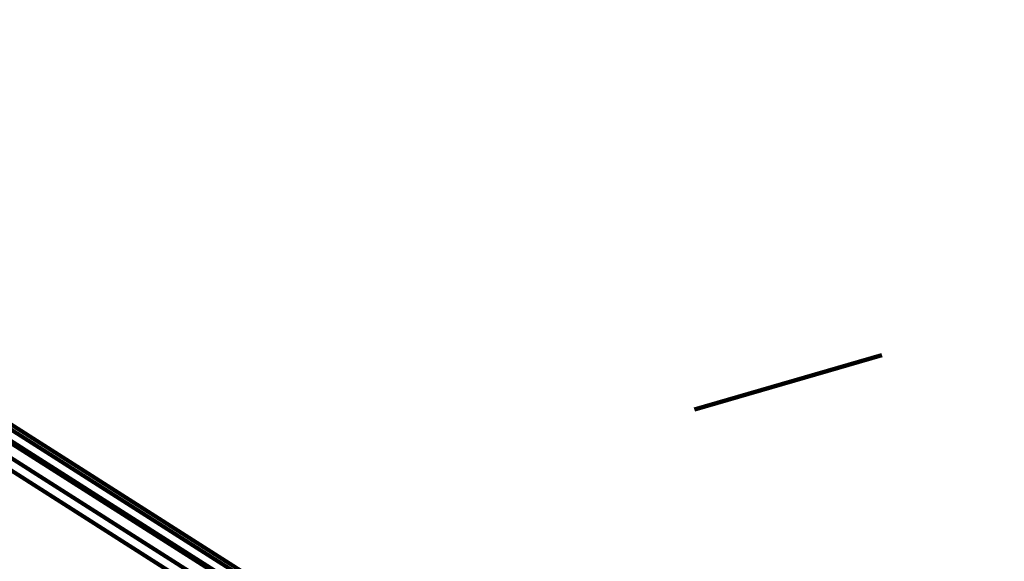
# Model space of a CAD drawing. Extents: x 1160024 to 2574774, y 200346 to 1150377.
# Tile 111 of 118: x 2479470 to 2482675, y 370059 to 371823. Entities that reach past the tile are written whole.
import ezdxf

# ---------------------------------------------------------------- set-up
doc = ezdxf.new("R2010")
doc.units = 0
doc.header["$MEASUREMENT"] = 0
doc.layers.add('Prop Drainage Structure Scour Hole Detail CELL', color=9, linetype='Continuous', lineweight=30)
doc.layers.add('Typical Terminator CELL', color=7, linetype='Continuous', lineweight=0)
doc.layers.add('Scratch_Level_3', color=1, linetype='Continuous', lineweight=0, plot=False)
doc.styles.add('Style-GEOMETRICFUTURA_211_M_L', font='GEOMETRICFUTURA_211_M_L.shx')
doc.dimstyles.new('erosion_control', dxfattribs={"dimtxt": 4.99999, "dimasz": 9.99998, "dimexe": 2.499995, "dimexo": 2.499995, "dimgap": 2.499995, "dimtad": 0, "dimtih": 1, "dimtoh": 1, "dimzin": 3, "dimdsep": 46, "dimtxsty": 'Style-GEOMETRICFUTURA_211_M_L', "dimcen": 0.09, "dimaunit": 1, "dimadec": 4, "dimazin": 3, "dimtfac": 1, "dimtofl": 0, "dimtmove": 0, "dimatfit": 1, "dimfxl": 1, "dimtzin": 3, "dimlwd": 106, "dimarcsym": 0})

# ---------------------------------------------------------------- blocks, each defined once
blk = doc.blocks.new('TERMINATOR_0.5')
at = {"color": 1, "linetype": 'Continuous', "lineweight": 0}
blk.add_line((0, 0), (-0.99, -0.12), dxfattribs=at)
blk = doc.blocks.new('PROP DRAINAGE STRUCTURE SCOUR HOLE DETAIL')
at = {"layer": 'Prop Drainage Structure Scour Hole Detail CELL', "lineweight": 13, "annotation_type": 0, "has_hookline": 1, "horizontal_direction": (0.160147, 0.987093, 0)}
for points, hookline_direction, text_width in [([(148.5, 41.9), (574865.3, 1339925.8)], 0, 36.4), ([(107.4, 42.5), (574927, 1339896.7)], 1, 61.9), ([(116.2, 46.6), (574887.5, 1339876)], 0, 7.61), ([(165.8, 46.5), (574861.8, 1339889.8)], 1, 17.1), ([(117.4, 168), (574899.5, 1339774.5)], 1, 48.2), ([(85.2, 180), (574895, 1339718.8)], 1, 35.9)]:
    blk.add_leader(points, dimstyle='erosion_control', override={"dimtxt": 3.999992, "dimasz": 3.999992, "dimgap": 1.999996, "dimldrblk": 'TERMINATOR_0.5', "dimlwd": 65534}, dxfattribs=dict(at, hookline_direction=hookline_direction, text_width=text_width))

msp = doc.modelspace()

# ---------------------------------------------------------------- linework, layer by layer
at = {"layer": 'Scratch_Level_3', "lineweight": 100}
msp.add_line((2481666.4, 370553), (2482276.1, 370730.5), dxfattribs=at)

# ---------------------------------------------------------------- block references
at = {"layer": 'Prop Drainage Structure Scour Hole Detail CELL', "rotation": 80.78458975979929}
msp.add_blockref('PROP DRAINAGE STRUCTURE SCOUR HOLE DETAIL', (2482692.9, 368279.9), dxfattribs=at)

doc.saveas('drawing.dxf')
